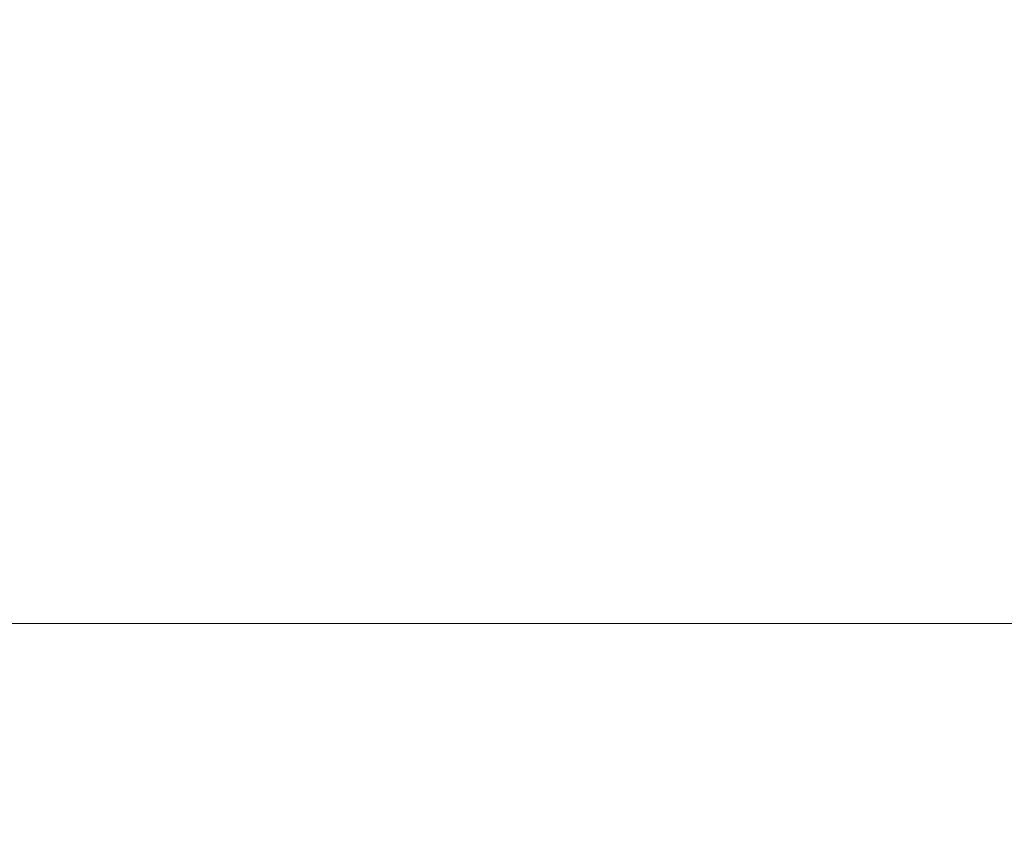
# Model space of a CAD drawing. Extents: x 145 to 1819, y 761 to 1310.
# Tile 9 of 18: x 355 to 460, y 1036 to 1123. Entities that reach past the tile are written whole.
import ezdxf
from ezdxf.enums import TextEntityAlignment as Align

# ---------------------------------------------------------------- set-up
doc = ezdxf.new("R2018")
doc.units = 0
doc.header["$MEASUREMENT"] = 0
doc.layers.add('B_ANNO_NOPLOT', color=47, linetype='Continuous', lineweight=18, plot=False)
doc.layers.add('B_ANNO_TEXT', color=7, linetype='Continuous', lineweight=18)
doc.styles.add('Annotative', font='calibri.ttf', dxfattribs={"height": 0.0625})
doc.styles.get("Standard").update_dxf_attribs({"font": 'calibri.ttf'})

# ---------------------------------------------------------------- blocks, each defined once
blk = doc.blocks.new('INS_SS42_BASE')
at = {"layer": 'B_ANNO_NOPLOT', "flags": 128}
blk.add_lwpolyline([(0, 0), (0, 252), (323.93, 252), (323.93, 238.86), (378, 238.86), (378, 40.5), (316.57, 40.5), (316.57, 0), (0, 0)], dxfattribs=at)
at = {"lineweight": 30, "flags": 104}
for tag, p in [('SUB1', (311.28, 226.1, 1.68)), ('SUB2', (319.28, 226.1, 1.68))]:
    blk.add_attdef(tag, text='', height=1.5, dxfattribs=at).set_placement(p, align=Align.MIDDLE_CENTER)
at = {"layer": 'B_ANNO_TEXT', "lineweight": 30}
for tag, p in [('SUB1', (311.28, 226.1)), ('SUB2', (319.28, 226.1))]:
    blk.add_attdef(tag, text='', height=1.5, dxfattribs=at).set_placement(p, align=Align.MIDDLE_CENTER)
at = {"layer": 'B_ANNO_TEXT', "style": 'Annotative'}
for tag, p in [('CORNER1', (97.36, 101.83)), ('CORNER2', (98.57, 3.31))]:
    blk.add_attdef(tag, text='', height=1.5, dxfattribs=at).set_placement(p, align=Align.BOTTOM_RIGHT)

msp = doc.modelspace()

# ---------------------------------------------------------------- block references
ref = msp.add_blockref('INS_SS42_BASE', (144.94, 1058.3))
lines = msp.add_mtext('XX.\\PABUT.', dxfattribs={"layer": 'B_ANNO_TEXT', "insert": (456.22, 1284.4), "char_height": 195.056, "attachment_point": 1})
ref.add_attrib('SUB1', '', (456.22, 1284.4)).embed_mtext(lines)

doc.saveas('drawing.dxf')
